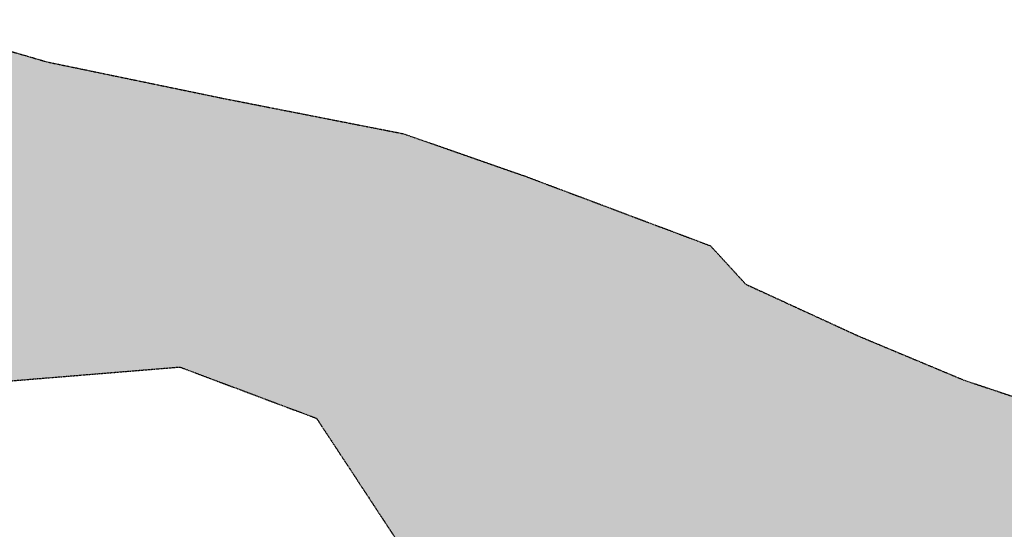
# Model space of a CAD drawing. Header units: feet. Extents: x 115483 to 126385, y 198984 to 203923.
# Tile 11 of 34: x 116444 to 117628, y 202598 to 203211. Entities that reach past the tile are written whole.
import ezdxf

# ---------------------------------------------------------------- set-up
doc = ezdxf.new("R2010")
doc.units = ezdxf.units.FT
doc.header["$MEASUREMENT"] = 0
doc.linetypes.add('STREAM', pattern=[1.475, 1, -0.1, 0.025, -0.1, 0.025, -0.1, 0.025, -0.1])
doc.layers.add('V-PATT-WATR', color=126, linetype='Continuous')
doc.layers.add('V-RIVR-OHW-GOOG', color=21, linetype='STREAM')

msp = doc.modelspace()

# ---------------------------------------------------------------- hatches: boundary and pattern name
at = {"layer": 'V-PATT-WATR'}
h = msp.add_hatch(color=256, dxfattribs=at)
h.dxf.hatch_style = 1
h.paths.add_polyline_path([(117717, 202698.5), (117703.6, 202719.5), (117688.2, 202733.3), (117642.2, 202756.7), (117579.7, 202777.5), (117451.8, 202831), (117317, 202893), (117274.6, 202939.2), (117052.2, 203022.8), (116905.5, 203074), (116689, 203116.5), (116476.9, 203160.4), (116343, 203199.5), (116180.8, 203211.2), (116102.6, 203188.7), (116042.9, 203167.2), (115955, 203179), (115888.8, 203178), (115818.7, 203145.3), (115817.8, 203100.2), (115790.9, 203085.8), (115777.3, 203029.8), (115786.9, 202971.3), (115716.8, 202923.3), (115574.7, 202916.6), (115483.5, 202882), (115633.4, 202483.1), (115813.4, 202559.5), (115973.4, 202581.6), (116258.1, 202723.5), (116434.9, 202776.9), (116636.4, 202793.4), (116800.9, 202731.7), (116895.5, 202587.9), (117097, 202464.6), (117253.3, 202337.1), (117413.7, 202234.4), (117528.8, 202160.4), (117947.8, 202486.4), (117927, 202489.8), (117900.7, 202494), (117876.9, 202503.4), (117856.8, 202515.2), (117837.4, 202527.3), (117818.4, 202540.3), (117799.1, 202552.8), (117781.1, 202566.1), (117765.8, 202580.8), (117753.3, 202597.4), (117743.5, 202612.4), (117738.9, 202627.1), (117739.6, 202648.8), (117737.2, 202668), (117730.2, 202677.4)])

# ---------------------------------------------------------------- linework, layer by layer
at = {"layer": 'V-RIVR-OHW-GOOG', "flags": 128}
for points in [[(115483.5, 202882), (115574.7, 202916.6), (115716.8, 202923.3), (115786.9, 202971.3), (115777.3, 203029.8), (115790.9, 203085.8), (115817.8, 203100.2), (115818.7, 203145.3), (115888.8, 203178), (115955, 203179), (116042.9, 203167.2), (116102.6, 203188.7), (116180.8, 203211.2), (116343, 203199.5), (116476.9, 203160.4), (116689, 203116.5), (116905.5, 203074), (117052.2, 203022.8), (117274.6, 202939.2), (117317, 202893), (117451.8, 202831), (117579.7, 202777.5), (117642.2, 202756.7), (117688.2, 202733.3)], [(115633.4, 202483.1), (115813.4, 202559.5), (115973.4, 202581.6), (116258.1, 202723.5), (116434.9, 202776.9), (116636.4, 202793.4), (116800.9, 202731.7), (116895.5, 202587.9), (117097, 202464.6), (117253.3, 202337.1), (117413.7, 202234.4), (117528.8, 202160.4), (117586.4, 202020.6), (117676.9, 201967.2), (117701.6, 201819.2), (117804.4, 201732.9), (117882.5, 201675.4), (117894.9, 201432.9), (117936, 201149.2), (118005.9, 201042.4), (118010, 200894.4), (117956.5, 200660.1), (118001.8, 200355.9), (118310.1, 199673.8), (118461.4, 199588.3), (118573.2, 199608.1), (118625.8, 199542.3), (118592.9, 199437.2), (118671.8, 199253.1), (118790.2, 199233.4), (118915.2, 199141.4), (119224.2, 199095.4), (119592.5, 199069.1), (119796.4, 199161.1), (120039.7, 199272.9), (120138.3, 199259.7), (120230.4, 199272.9), (120368.5, 199391.2), (120703.9, 199529.2), (120894.6, 199608.1), (121354.9, 199779), (121545.7, 199805.3), (121670.6, 199811.8), (121828.4, 199877.6), (122065.2, 200133.9), (122235, 200149.7)]]:
    msp.add_lwpolyline(points, dxfattribs=at)

doc.saveas('drawing.dxf')
